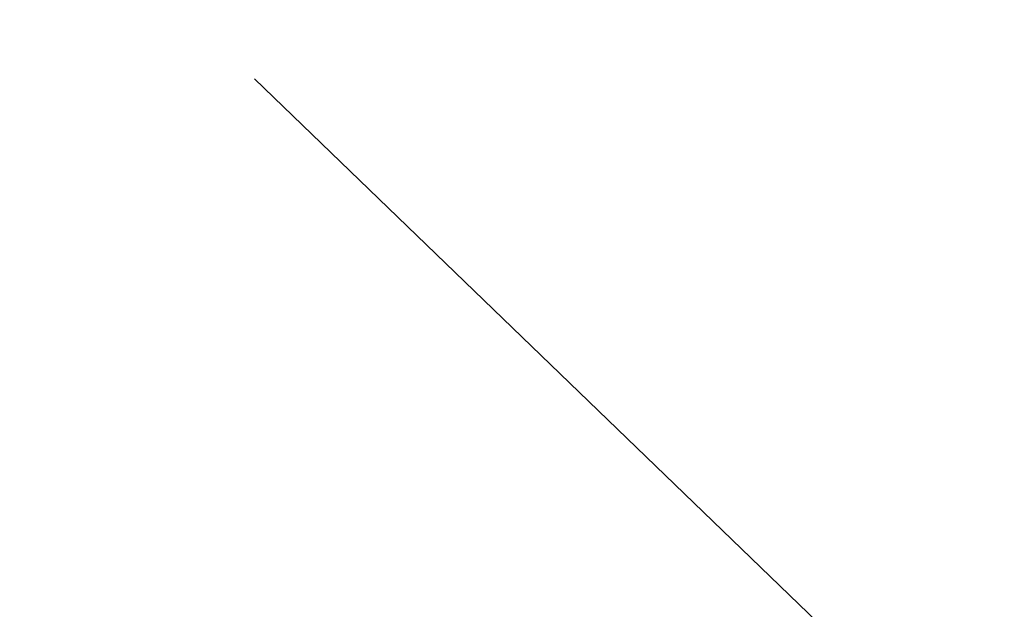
# Model space of a CAD drawing. Extents: x 10527 to 38813, y 13847 to 37526.
# Tile 184 of 256: x 35310.712 to 35311.584, y 36437.996 to 36438.519. Entities that reach past the tile are written whole.
import ezdxf

# ---------------------------------------------------------------- set-up
doc = ezdxf.new("R2010")
doc.units = 0
doc.header["$LTSCALE"] = 0.5
doc.header["$MEASUREMENT"] = 0
doc.linetypes.add('Д_ТРОТ_ТРУБА', pattern=[3, 1.5, -1.5])
doc.layers.add('(025) Дорога', color=7, linetype='Continuous')
doc.layers.add('.', color=7, linetype='Continuous', lineweight=15)

# ---------------------------------------------------------------- blocks, each defined once
blk = doc.blocks.new('gergrgrre')
at = {"layer": '(025) Дорога', "linetype": 'Д_ТРОТ_ТРУБА', "flags": 128}
blk.add_lwpolyline([(360145.99871, 4200561.78802), (360141.31326, 4200556.97188), (360139.3401, 4200559.02287), (360136.94599, 4200556.91928), (360159.78053, 4200534.79749), (360166.74839, 4200541.77365), (360145.99871, 4200561.78802)], dxfattribs=at)

msp = doc.modelspace()

# ---------------------------------------------------------------- hatches: boundary and pattern name
at = {"layer": '.', "ltscale": 0.149071}
h = msp.add_hatch(color=256, dxfattribs=at)
h.dxf.hatch_style = 1
h.set_gradient(color1=(255, 255, 255), tint=1)
h.paths.add_polyline_path([(35043.29711, 36082.01318), (36343.29711, 36082.01318), (36343.29711, 37217.01318), (35043.29711, 37217.01318)])
h.paths.add_polyline_path([(35058.29711, 37202.01318), (36328.29711, 37202.01318), (36328.29711, 36097.01318), (35058.29711, 36097.01318)], flags=16)

# ---------------------------------------------------------------- block references
at = {"linetype": 'Continuous'}
msp.add_blockref('gergrgrre', (-324846.94365, -4164111.8779), dxfattribs=at)

doc.saveas('drawing.dxf')
